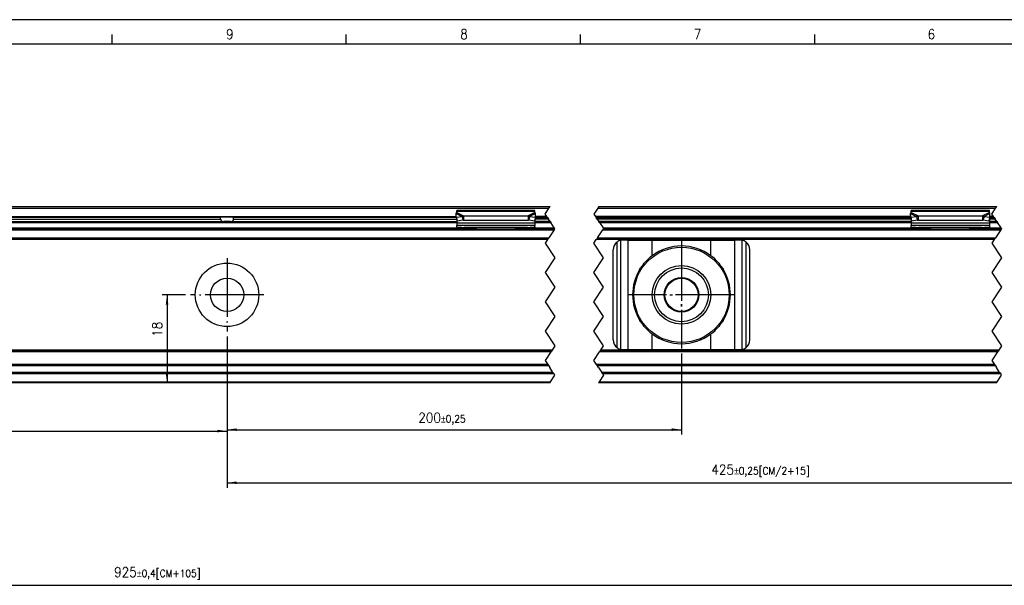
# Model space of a CAD drawing. Header units: millimetres. Extents: x -746 to 1206, y -530 to 959.
# Tile 13 of 46: x -361 to -159, y 386 to 502. Entities that reach past the tile are written whole.
import ezdxf

# ---------------------------------------------------------------- set-up
doc = ezdxf.new("R2010")
doc.units = ezdxf.units.MM
doc.linetypes.add('DOT_CENTER', pattern=[14, 12, -1, 0, -1])
doc.layers.add('1', color=7, linetype='Continuous')
doc.styles.add('CONVERTER_12', font='txt.shx', dxfattribs={"width": 0.9})
doc.dimstyles.new('ME10_DIM_33', dxfattribs={"dimtxt": 2, "dimasz": 2, "dimexe": 1, "dimexo": 1, "dimgap": 1, "dimtad": 1, "dimdsep": 46, "dimtxsty": 'CONVERTER_12', "dimsah": 1, "dimcen": 0.09, "dimclrd": 2, "dimclre": 2, "dimclrt": 2, "dimadec": 0, "dimazin": 0, "dimtol": 1, "dimtp": 0.4, "dimtm": 0.4, "dimtfac": 0.75, "dimtdec": 0, "dimtix": 1, "dimtmove": 0, "dimatfit": 3, "dimfxl": 1, "dimtolj": 1, "dimtzin": 0, "dimarcsym": 0})
doc.dimstyles.new('ME10_DIM_34', dxfattribs={"dimtxt": 2, "dimasz": 2, "dimexe": 1, "dimexo": 1, "dimgap": 1, "dimtad": 1, "dimdsep": 46, "dimtxsty": 'CONVERTER_12', "dimsah": 1, "dimcen": 0.09, "dimclrd": 2, "dimclre": 2, "dimclrt": 2, "dimadec": 0, "dimazin": 0, "dimtol": 1, "dimtp": 0.25, "dimtm": 0.25, "dimtfac": 0.75, "dimtdec": 0, "dimtix": 1, "dimtmove": 0, "dimatfit": 3, "dimfxl": 1, "dimtolj": 1, "dimtzin": 0, "dimarcsym": 0})
doc.dimstyles.new('ME10_DIM_35', dxfattribs={"dimtxt": 2, "dimasz": 2, "dimexe": 1, "dimexo": 1, "dimgap": 1, "dimtad": 1, "dimdsep": 46, "dimtxsty": 'CONVERTER_12', "dimsah": 1, "dimcen": 0.09, "dimclrd": 2, "dimclre": 2, "dimclrt": 2, "dimadec": 0, "dimazin": 0, "dimtol": 1, "dimtp": 0.25, "dimtm": 0.25, "dimtfac": 0.75, "dimtdec": 0, "dimtix": 1, "dimtmove": 0, "dimatfit": 3, "dimfxl": 1, "dimtolj": 1, "dimtzin": 0, "dimarcsym": 0})
doc.dimstyles.new('ME10_DIM_36', dxfattribs={"dimtxt": 2, "dimasz": 2, "dimexe": 1, "dimexo": 1, "dimgap": 1, "dimtad": 1, "dimdsep": 46, "dimtxsty": 'CONVERTER_12', "dimsah": 1, "dimcen": 0.09, "dimclrd": 2, "dimclre": 2, "dimclrt": 2, "dimadec": 0, "dimazin": 0, "dimtol": 1, "dimtp": 0.25, "dimtm": 0.25, "dimtfac": 0.75, "dimtdec": 0, "dimtix": 1, "dimtmove": 0, "dimatfit": 3, "dimfxl": 1, "dimtolj": 1, "dimtzin": 0, "dimarcsym": 0})
doc.dimstyles.new('ME10_DIM_37', dxfattribs={"dimtxt": 2, "dimasz": 2, "dimexe": 1, "dimexo": 1, "dimgap": 1, "dimtad": 1, "dimdsep": 46, "dimtxsty": 'CONVERTER_12', "dimsah": 1, "dimcen": 0.09, "dimclrd": 2, "dimclre": 2, "dimclrt": 2, "dimadec": 0, "dimazin": 0, "dimtfac": 1, "dimtdec": 4, "dimtix": 1, "dimtmove": 0, "dimatfit": 3, "dimfxl": 1, "dimtolj": 1, "dimtzin": 0, "dimarcsym": 0})

# ---------------------------------------------------------------- blocks, each defined once
blk = doc.blocks.new('SOPORTE_SV2-T__50', base_point=(-582.95, 427.45))
at = {"color": 7, "linetype": 'Continuous'}
for p, q in [((-384.34, 463.55), (-252.34, 463.55)), ((-242.34, 463.55), (-160.93, 463.55)), ((-384.58, 463.2), (-252.58, 463.2)), ((-365.36, 461.45), (-319.89, 461.45)), ((-319.89, 461.45), (-317.01, 461.45)), ((-317.01, 461.45), (-271.54, 461.45)), ((-271.54, 461.33), (-271.56, 462.13)), ((-271.54, 461.33), (-270.37, 461.51)), ((-271.45, 462.51), (-271.45, 462.72)), ((-255.45, 462.72), (-271.45, 462.72)), ((-271.45, 462.33), (-271.45, 462.51)), ((-270.37, 461.51), (-270.26, 461.07)), ((-270.04, 461.6), (-270.04, 461.09)), ((-270.04, 461.6), (-256.86, 461.6)), ((-256.86, 461.6), (-256.86, 461.09)), ((-256.53, 461.51), (-256.64, 461.07)), ((-256.53, 461.51), (-255.36, 461.33)), ((-255.45, 462.51), (-255.45, 462.72)), ((-255.45, 462.33), (-255.45, 462.51)), ((-255.36, 461.33), (-255.34, 462.13)), ((-253.01, 461.45), (-255.36, 461.45)), ((-178.54, 461.45), (-243.01, 461.45)), ((-178.54, 461.33), (-178.56, 462.13)), ((-178.54, 461.33), (-177.37, 461.51)), ((-162.45, 462.72), (-178.45, 462.72)), ((-178.45, 462.51), (-178.45, 462.72)), ((-178.45, 462.33), (-178.45, 462.51)), ((-177.37, 461.51), (-177.26, 461.07)), ((-177.04, 461.6), (-177.04, 461.09)), ((-177.04, 461.6), (-163.86, 461.6)), ((-163.86, 461.6), (-163.86, 461.09)), ((-163.53, 461.51), (-163.64, 461.07)), ((-163.53, 461.51), (-162.36, 461.33)), ((-162.45, 462.51), (-162.45, 462.72)), ((-162.45, 462.33), (-162.45, 462.51)), ((-162.36, 461.33), (-162.34, 462.13)), ((-161.59, 461.45), (-162.36, 461.45)), ((-365.45, 460.45), (-319.14, 460.45)), ((-319.76, 460.95), (-319.76, 461.25)), ((-317.76, 460.45), (-319.14, 460.45)), ((-317.76, 460.45), (-271.45, 460.45)), ((-317.14, 460.95), (-317.14, 461.25)), ((-271.54, 461.33), (-271.36, 460.6)), ((-271.45, 460.98), (-271.45, 460.11)), ((-271.45, 460.11), (-271.45, 459.62)), ((-255.45, 459.62), (-271.45, 459.62)), ((-271.45, 459.34), (-271.45, 459.62)), ((-271.36, 460.6), (-270.18, 460.78)), ((-270.26, 461.07), (-270.18, 460.78)), ((-270.04, 461.09), (-270.04, 460.75)), ((-270.04, 460.75), (-256.86, 460.75)), ((-256.86, 461.09), (-256.86, 460.75)), ((-256.64, 461.07), (-256.72, 460.78)), ((-256.72, 460.78), (-255.54, 460.6)), ((-255.36, 461.33), (-255.54, 460.6)), ((-255.45, 460.98), (-255.45, 460.11)), ((-252.34, 460.45), (-255.45, 460.45)), ((-255.45, 460.11), (-255.45, 459.62)), ((-255.45, 459.34), (-255.45, 459.62)), ((-178.45, 460.45), (-242.34, 460.45)), ((-178.54, 461.33), (-178.36, 460.6)), ((-178.45, 460.98), (-178.45, 460.11)), ((-178.45, 460.11), (-178.45, 459.62)), ((-178.45, 459.34), (-178.45, 459.62)), ((-162.45, 459.62), (-178.45, 459.62)), ((-178.36, 460.6), (-177.18, 460.78)), ((-177.26, 461.07), (-177.18, 460.78)), ((-177.04, 461.09), (-177.04, 460.75)), ((-177.04, 460.75), (-163.86, 460.75)), ((-163.86, 461.09), (-163.86, 460.75)), ((-163.64, 461.07), (-163.72, 460.78)), ((-163.72, 460.78), (-162.54, 460.6)), ((-162.36, 461.33), (-162.54, 460.6)), ((-162.45, 460.98), (-162.45, 460.11)), ((-160.93, 460.45), (-162.45, 460.45)), ((-162.45, 460.11), (-162.45, 459.62)), ((-162.45, 459.62), (-162.45, 459.34)), ((-368.21, 458.95), (-271.45, 458.95)), ((-271.45, 459.34), (-271.45, 459.16)), ((-271.45, 459.16), (-271.45, 458.95)), ((-271.45, 458.95), (-268.69, 458.95)), ((-269.96, 459.23), (-266.45, 458.96)), ((-269.96, 459.23), (-269.96, 459.12)), ((-268.69, 458.95), (-269.96, 459.05)), ((-268.69, 458.95), (-264.6, 458.95)), ((-264.6, 458.95), (-258.21, 458.95)), ((-264.6, 458.95), (-264.6, 458.95)), ((-260.45, 458.96), (-256.94, 459.23)), ((-256.94, 459.05), (-258.21, 458.95)), ((-258.21, 458.95), (-251.41, 458.95)), ((-256.94, 459.12), (-256.94, 459.23)), ((-255.45, 459.34), (-255.45, 459.16)), ((-241.41, 458.95), (-175.69, 458.95)), ((-178.45, 459.34), (-178.45, 459.16)), ((-176.96, 459.23), (-173.45, 458.96)), ((-176.96, 459.23), (-176.96, 459.12)), ((-175.69, 458.95), (-176.96, 459.05)), ((-175.69, 458.95), (-165.21, 458.95)), ((-167.45, 458.96), (-163.94, 459.23)), ((-163.94, 459.05), (-165.21, 458.95)), ((-165.21, 458.95), (-162.45, 458.95)), ((-163.94, 459.12), (-163.94, 459.23)), ((-162.45, 459.34), (-162.45, 459.16)), ((-162.45, 459.16), (-162.45, 458.95)), ((-162.45, 458.95), (-159.99, 458.95)), ((-384.74, 456.95), (-252.74, 456.95)), ((-242.74, 456.95), (-161.33, 456.95)), ((-236.38, 456.65), (-237.45, 456.65)), ((-236.38, 456.65), (-231.46, 456.65)), ((-231.46, 456.65), (-219.44, 456.65)), ((-219.44, 456.65), (-214.52, 456.65)), ((-213.45, 456.65), (-214.52, 456.65)), ((-239.45, 436.25), (-239.45, 454.65)), ((-211.45, 436.25), (-211.45, 454.65)), ((-252.08, 433.95), (-384.08, 433.95)), ((-160.66, 433.95), (-242.08, 433.95)), ((-237.45, 434.25), (-236.38, 434.25)), ((-236.38, 434.25), (-231.46, 434.25)), ((-231.46, 434.25), (-219.44, 434.25)), ((-219.44, 434.25), (-214.52, 434.25)), ((-214.52, 434.25), (-213.45, 434.25)), ((-252.82, 431.17), (-384.82, 431.17)), ((-251.68, 429.45), (-383.68, 429.45)), ((-161.41, 431.17), (-242.82, 431.17)), ((-160.26, 429.45), (-241.68, 429.45)), ((-252.41, 427.45), (-384.41, 427.45)), ((-160.99, 427.45), (-242.41, 427.45))]:
    blk.add_line(p, q, dxfattribs=at)
at = {"color": 2, "linetype": 'DOT_CENTER'}
for p, q in [((-252.58, 463.2), (-252.34, 463.55)), ((-242.34, 463.55), (-242.58, 463.2)), ((-161.16, 463.2), (-160.93, 463.55)), ((-253.38, 462), (-252.58, 463.2)), ((-253.04, 461.5), (-253.38, 462)), ((-253.01, 461.45), (-253.04, 461.5)), ((-253.01, 461.45), (-252.88, 461.25)), ((-242.58, 463.2), (-243.38, 462)), ((-243.38, 462), (-243.04, 461.5)), ((-243.04, 461.5), (-243.01, 461.45)), ((-242.88, 461.25), (-243.01, 461.45)), ((-161.96, 462), (-161.16, 463.2)), ((-161.63, 461.5), (-161.96, 462)), ((-161.59, 461.45), (-161.63, 461.5)), ((-161.59, 461.45), (-161.46, 461.25)), ((-252.88, 461.25), (-252.68, 460.95)), ((-252.34, 460.45), (-252.68, 460.95)), ((-252.34, 460.45), (-252.21, 460.25)), ((-251.48, 459.15), (-252.21, 460.25)), ((-242.68, 460.95), (-242.88, 461.25)), ((-242.68, 460.95), (-242.34, 460.45)), ((-242.21, 460.25), (-242.34, 460.45)), ((-242.21, 460.25), (-241.48, 459.15)), ((-161.46, 461.25), (-161.26, 460.95)), ((-160.93, 460.45), (-161.26, 460.95)), ((-160.93, 460.45), (-160.79, 460.25)), ((-160.06, 459.15), (-160.79, 460.25)), ((-251.54, 458.75), (-252.61, 457.15)), ((-251.54, 458.75), (-251.41, 458.95)), ((-251.48, 459.15), (-251.38, 459)), ((-251.38, 459), (-251.41, 458.95)), ((-242.61, 457.15), (-241.54, 458.75)), ((-241.41, 458.95), (-241.54, 458.75)), ((-241.38, 459), (-241.48, 459.15)), ((-241.41, 458.95), (-241.38, 459)), ((-160.13, 458.75), (-161.19, 457.15)), ((-160.13, 458.75), (-159.99, 458.95)), ((-160.06, 459.15), (-159.96, 459)), ((-159.96, 459), (-159.99, 458.95)), ((-252.88, 456.75), (-253.38, 456)), ((-253.38, 456), (-251.38, 453)), ((-252.74, 456.95), (-252.88, 456.75)), ((-252.74, 456.95), (-252.61, 457.15)), ((-243.38, 456), (-242.88, 456.75)), ((-241.38, 453), (-243.38, 456)), ((-242.88, 456.75), (-242.74, 456.95)), ((-242.61, 457.15), (-242.74, 456.95)), ((-161.46, 456.75), (-161.96, 456)), ((-161.96, 456), (-159.96, 453)), ((-161.33, 456.95), (-161.46, 456.75)), ((-161.33, 456.95), (-161.19, 457.15)), ((-251.38, 453), (-253.38, 450)), ((-243.38, 450), (-241.38, 453)), ((-159.96, 453), (-161.96, 450)), ((-253.38, 450), (-251.38, 447)), ((-241.38, 447), (-243.38, 450)), ((-161.96, 450), (-159.96, 447)), ((-251.38, 447), (-253.38, 444)), ((-243.38, 444), (-241.38, 447)), ((-159.96, 447), (-161.96, 444)), ((-253.38, 444), (-251.38, 441)), ((-241.38, 441), (-243.38, 444)), ((-161.96, 444), (-159.96, 441)), ((-251.38, 441), (-253.38, 438)), ((-243.38, 438), (-241.38, 441)), ((-159.96, 441), (-161.96, 438)), ((-253.38, 438), (-251.38, 435)), ((-241.38, 435), (-243.38, 438)), ((-161.96, 438), (-159.96, 435)), ((-252.21, 433.75), (-253.38, 432)), ((-252.21, 433.75), (-252.08, 433.95)), ((-251.94, 434.15), (-252.08, 433.95)), ((-251.38, 435), (-251.94, 434.15)), ((-243.38, 432), (-242.21, 433.75)), ((-242.08, 433.95), (-242.21, 433.75)), ((-242.08, 433.95), (-241.94, 434.15)), ((-241.94, 434.15), (-241.38, 435)), ((-160.79, 433.75), (-161.96, 432)), ((-160.79, 433.75), (-160.66, 433.95)), ((-160.53, 434.15), (-160.66, 433.95)), ((-159.96, 435), (-160.53, 434.15)), ((-253.38, 432), (-252.82, 431.17)), ((-242.82, 431.17), (-243.38, 432)), ((-161.96, 432), (-161.41, 431.17)), ((-252.82, 431.17), (-252.63, 430.89)), ((-252.63, 430.89), (-252.42, 430.56)), ((-251.76, 429.57), (-252.42, 430.56)), ((-251.68, 429.45), (-251.76, 429.57)), ((-251.68, 429.45), (-251.54, 429.25)), ((-251.38, 429), (-251.54, 429.25)), ((-242.63, 430.89), (-242.82, 431.17)), ((-242.42, 430.56), (-242.63, 430.89)), ((-242.42, 430.56), (-241.76, 429.57)), ((-241.76, 429.57), (-241.68, 429.45)), ((-241.54, 429.25), (-241.68, 429.45)), ((-241.54, 429.25), (-241.38, 429)), ((-161.41, 431.17), (-161.22, 430.89)), ((-161.22, 430.89), (-161, 430.56)), ((-160.34, 429.57), (-161, 430.56)), ((-160.26, 429.45), (-160.34, 429.57)), ((-160.26, 429.45), (-160.13, 429.25)), ((-159.96, 429), (-160.13, 429.25)), ((-252.41, 427.45), (-252.28, 427.65)), ((-252.28, 427.65), (-251.38, 429)), ((-242.28, 427.65), (-242.41, 427.45)), ((-241.38, 429), (-242.28, 427.65)), ((-160.99, 427.45), (-160.86, 427.65)), ((-160.86, 427.65), (-159.96, 429))]:
    blk.add_line(p, q, dxfattribs=at)
at = {"color": 3, "linetype": 'Continuous'}
for p, q in [((-365.36, 461.5), (-271.54, 461.5)), ((-271.56, 462.13), (-270.37, 461.51)), ((-255.45, 462.51), (-271.45, 462.51)), ((-271.45, 462.33), (-270.04, 461.6)), ((-255.45, 462.33), (-256.86, 461.6)), ((-255.34, 462.13), (-256.53, 461.51)), ((-253.04, 461.5), (-255.36, 461.5)), ((-178.54, 461.5), (-243.04, 461.5)), ((-242.58, 463.2), (-161.16, 463.2)), ((-178.56, 462.13), (-177.37, 461.51)), ((-162.45, 462.51), (-178.45, 462.51)), ((-178.45, 462.33), (-177.04, 461.6)), ((-162.45, 462.33), (-163.86, 461.6)), ((-162.34, 462.13), (-163.53, 461.51)), ((-161.63, 461.5), (-162.36, 461.5)), ((-365.45, 460.95), (-319.76, 460.95)), ((-365.45, 460.25), (-271.45, 460.25)), ((-319.76, 461.25), (-365.38, 461.25)), ((-271.52, 461.25), (-317.14, 461.25)), ((-317.14, 460.95), (-271.45, 460.95)), ((-255.45, 460.11), (-271.45, 460.11)), ((-252.68, 460.95), (-255.45, 460.95)), ((-255.45, 460.25), (-252.21, 460.25)), ((-255.38, 461.25), (-252.88, 461.25)), ((-242.88, 461.25), (-178.52, 461.25)), ((-178.45, 460.95), (-242.68, 460.95)), ((-242.21, 460.25), (-178.45, 460.25)), ((-162.45, 460.11), (-178.45, 460.11)), ((-161.26, 460.95), (-162.45, 460.95)), ((-162.45, 460.25), (-160.79, 460.25)), ((-162.38, 461.25), (-161.46, 461.25)), ((-383.54, 458.75), (-251.54, 458.75)), ((-365.54, 459.15), (-271.45, 459.15)), ((-256.94, 459.23), (-269.96, 459.23)), ((-269.96, 459.12), (-269.96, 459.05)), ((-256.94, 459.05), (-256.94, 459.12)), ((-255.54, 459.15), (-251.48, 459.15)), ((-241.54, 458.75), (-160.13, 458.75)), ((-241.48, 459.15), (-178.36, 459.15)), ((-163.94, 459.23), (-176.96, 459.23)), ((-176.96, 459.12), (-176.96, 459.05)), ((-163.94, 459.05), (-163.94, 459.12)), ((-162.45, 459.15), (-160.06, 459.15)), ((-252.88, 456.75), (-384.88, 456.75)), ((-384.61, 457.15), (-252.61, 457.15)), ((-161.46, 456.75), (-242.88, 456.75)), ((-242.61, 457.15), (-161.19, 457.15)), ((-238.65, 434.65), (-238.65, 456.25)), ((-237.85, 434.29), (-237.85, 456.61)), ((-236.38, 434.25), (-236.38, 456.65)), ((-231.46, 453.44), (-231.46, 456.65)), ((-219.44, 453.44), (-219.44, 456.65)), ((-214.52, 434.25), (-214.52, 456.65)), ((-213.05, 434.29), (-213.05, 456.61)), ((-212.25, 434.65), (-212.25, 456.25)), ((-231.46, 434.25), (-231.46, 437.46)), ((-219.44, 434.25), (-219.44, 437.46)), ((-252.21, 433.75), (-384.21, 433.75)), ((-251.94, 434.15), (-383.94, 434.15)), ((-160.79, 433.75), (-242.21, 433.75)), ((-160.53, 434.15), (-241.94, 434.15)), ((-252.63, 430.89), (-384.63, 430.89)), ((-251.76, 429.57), (-383.75, 429.57)), ((-251.54, 429.25), (-383.54, 429.25)), ((-161.22, 430.89), (-242.63, 430.89)), ((-160.34, 429.57), (-241.76, 429.57)), ((-160.13, 429.25), (-241.54, 429.25)), ((-384.28, 427.65), (-252.28, 427.65)), ((-242.28, 427.65), (-160.86, 427.65))]:
    blk.add_line(p, q, dxfattribs=at)
at = {"color": 7, "linetype": 'Continuous'}
for centre, radius in [((-225.45, 445.45), 9.75), ((-318.45, 445.45), 6.5), ((-225.45, 445.45), 6), ((-225.45, 445.45), 5.5), ((-318.45, 445.45), 3.4), ((-225.45, 445.45), 3.55), ((-225.45, 445.45), 3.4)]:
    blk.add_circle(centre, radius, dxfattribs=at)
for centre, radius, start, end in [((-237.45, 454.65), 2, 126.8699, 180), ((-237.45, 454.65), 2, 101.598, 126.8699), ((-237.45, 454.65), 2, 90, 101.598), ((-225.45, 445.45), 10, 53.076, 126.924), ((-213.45, 454.65), 2, 78.402, 90), ((-213.45, 454.65), 2, 53.1301, 78.402), ((-213.45, 454.65), 2, 0, 53.1301), ((-225.45, 445.45), 10, 126.924, 138.5708), ((-225.45, 445.45), 10, 41.4292, 53.076), ((-225.45, 445.45), 10, 148.2363, 211.7637), ((-225.45, 445.45), 10, 328.2362, 31.7638), ((-225.45, 445.45), 10, 221.4292, 233.076), ((-225.45, 445.45), 10, 233.076, 306.924), ((-225.45, 445.45), 10, 306.924, 318.5708), ((-237.45, 436.25), 2, 180, 233.1301), ((-213.45, 436.25), 2, 306.8699, 360), ((-237.45, 436.25), 2, 233.1301, 258.402), ((-237.45, 436.25), 2, 258.402, 270), ((-213.45, 436.25), 2, 270, 281.598), ((-213.45, 436.25), 2, 281.598, 306.8699)]:
    blk.add_arc(centre, radius, start, end, dxfattribs=at)
for points, knots in [([(-319.76, 461.25), (-319.76, 461.25), (-319.76, 461.25), (-319.76, 461.27), (-319.76, 461.29), (-319.77, 461.31), (-319.78, 461.34), (-319.79, 461.37), (-319.8, 461.39), (-319.82, 461.41), (-319.83, 461.42), (-319.84, 461.43), (-319.85, 461.44), (-319.86, 461.44), (-319.87, 461.45), (-319.88, 461.45), (-319.89, 461.45), (-319.89, 461.45)], [0, 0, 0, 0, 0.0032229, 0.0063371, 0.0372094, 0.0632558, 0.0837865, 0.1212461, 0.1560324, 0.1732735, 0.1867588, 0.199318, 0.2138835, 0.2261547, 0.2378683, 0.248064, 0.2594364, 0.2594364, 0.2594364, 0.2594364]), ([(-317.01, 461.45), (-317.01, 461.45), (-317.03, 461.45), (-317.05, 461.44), (-317.07, 461.42), (-317.09, 461.4), (-317.1, 461.38), (-317.11, 461.37), (-317.12, 461.35), (-317.12, 461.33), (-317.13, 461.31), (-317.14, 461.29), (-317.14, 461.27), (-317.14, 461.25), (-317.14, 461.25), (-317.14, 461.25)], [0, 0, 0, 0, 0.0218348, 0.045441, 0.0729509, 0.1032303, 0.1200811, 0.137621, 0.1562566, 0.1755318, 0.1960625, 0.2221088, 0.2529812, 0.2561846, 0.2593183, 0.2593183, 0.2593183, 0.2593183]), ([(-271.56, 462.13), (-271.55, 462.15), (-271.53, 462.18), (-271.51, 462.24), (-271.48, 462.29), (-271.46, 462.32), (-271.45, 462.33)], [0, 0, 0, 0, 0.0630544, 0.1234867, 0.1837173, 0.233329, 0.233329, 0.233329, 0.233329]), ([(-270.37, 461.51), (-270.34, 461.52), (-270.28, 461.54), (-270.2, 461.56), (-270.12, 461.59), (-270.06, 461.6), (-270.04, 461.6)], [0, 0, 0, 0, 0.0909021, 0.1730263, 0.2625573, 0.3435203, 0.3435203, 0.3435203, 0.3435203]), ([(-256.86, 461.6), (-256.84, 461.6), (-256.78, 461.58), (-256.7, 461.56), (-256.61, 461.54), (-256.56, 461.52), (-256.53, 461.51)], [0, 0, 0, 0, 0.0879177, 0.170494, 0.2598164, 0.3435202, 0.3435202, 0.3435202, 0.3435202]), ([(-255.34, 462.13), (-255.35, 462.14), (-255.37, 462.18), (-255.39, 462.23), (-255.42, 462.29), (-255.44, 462.32), (-255.45, 462.33)], [0, 0, 0, 0, 0.0583422, 0.1234865, 0.1753748, 0.2333287, 0.2333287, 0.2333287, 0.2333287]), ([(-178.56, 462.13), (-178.55, 462.15), (-178.53, 462.18), (-178.51, 462.24), (-178.48, 462.29), (-178.46, 462.32), (-178.45, 462.33)], [0, 0, 0, 0, 0.0630544, 0.1234867, 0.1837173, 0.233329, 0.233329, 0.233329, 0.233329]), ([(-177.37, 461.51), (-177.34, 461.52), (-177.29, 461.54), (-177.2, 461.56), (-177.12, 461.58), (-177.06, 461.6), (-177.04, 461.6)], [0, 0, 0, 0, 0.0837038, 0.1730262, 0.2556025, 0.3435202, 0.3435202, 0.3435202, 0.3435202]), ([(-163.86, 461.6), (-163.84, 461.6), (-163.78, 461.59), (-163.7, 461.56), (-163.61, 461.54), (-163.56, 461.52), (-163.53, 461.51)], [0, 0, 0, 0, 0.080963, 0.170494, 0.256711, 0.3435203, 0.3435203, 0.3435203, 0.3435203]), ([(-162.34, 462.13), (-162.35, 462.14), (-162.37, 462.18), (-162.39, 462.24), (-162.42, 462.29), (-162.44, 462.32), (-162.45, 462.33)], [0, 0, 0, 0, 0.0583422, 0.1234865, 0.1799189, 0.2333289, 0.2333289, 0.2333289, 0.2333289]), ([(-319.76, 460.95), (-319.76, 460.94), (-319.76, 460.91), (-319.76, 460.88), (-319.75, 460.85), (-319.75, 460.8), (-319.73, 460.75), (-319.71, 460.69), (-319.68, 460.64), (-319.64, 460.6), (-319.61, 460.57), (-319.55, 460.53), (-319.47, 460.49), (-319.37, 460.46), (-319.25, 460.45), (-319.18, 460.45), (-319.14, 460.45)], [0, 0, 0, 0, 0.0350286, 0.0700793, 0.1024003, 0.1388821, 0.2023961, 0.2686228, 0.3257329, 0.374588, 0.4257432, 0.4743721, 0.5784293, 0.6876469, 0.7990083, 0.918714, 0.918714, 0.918714, 0.918714]), ([(-317.76, 460.45), (-317.72, 460.45), (-317.65, 460.45), (-317.53, 460.46), (-317.43, 460.49), (-317.35, 460.53), (-317.29, 460.57), (-317.26, 460.6), (-317.22, 460.64), (-317.19, 460.69), (-317.17, 460.75), (-317.15, 460.81), (-317.14, 460.88), (-317.14, 460.93), (-317.14, 460.95)], [0, 0, 0, 0, 0.1197056, 0.231067, 0.3402846, 0.4443418, 0.4929708, 0.544126, 0.5929811, 0.6500912, 0.718654, 0.7798302, 0.8493531, 0.9186593, 0.9186593, 0.9186593, 0.9186593]), ([(-270.18, 460.78), (-270.17, 460.78), (-270.15, 460.77), (-270.11, 460.76), (-270.07, 460.75), (-270.05, 460.75), (-270.04, 460.75)], [0, 0, 0, 0, 0.0372861, 0.0751943, 0.1129244, 0.1512902, 0.1512902, 0.1512902, 0.1512902]), ([(-256.86, 460.75), (-256.85, 460.75), (-256.83, 460.75), (-256.79, 460.76), (-256.75, 460.77), (-256.73, 460.78), (-256.72, 460.78)], [0, 0, 0, 0, 0.0383658, 0.0760959, 0.1140041, 0.1512902, 0.1512902, 0.1512902, 0.1512902]), ([(-177.18, 460.78), (-177.17, 460.78), (-177.15, 460.77), (-177.11, 460.76), (-177.07, 460.75), (-177.05, 460.75), (-177.04, 460.75)], [0, 0, 0, 0, 0.0372861, 0.0751943, 0.1129244, 0.1512902, 0.1512902, 0.1512902, 0.1512902]), ([(-163.86, 460.75), (-163.85, 460.75), (-163.83, 460.75), (-163.79, 460.76), (-163.75, 460.77), (-163.73, 460.78), (-163.72, 460.78)], [0, 0, 0, 0, 0.0383658, 0.0760959, 0.1140041, 0.1512902, 0.1512902, 0.1512902, 0.1512902]), ([(-271.45, 459.34), (-271.33, 459.33), (-271.08, 459.32), (-270.7, 459.29), (-270.33, 459.26), (-270.08, 459.24), (-269.96, 459.23)], [0, 0, 0, 0, 0.373742, 0.74735, 1.121197, 1.494893, 1.494893, 1.494893, 1.494893]), ([(-269.96, 459.05), (-270.08, 459.06), (-270.33, 459.08), (-270.7, 459.1), (-271.08, 459.13), (-271.33, 459.15), (-271.45, 459.16)], [0, 0, 0, 0, 0.373648, 0.747439, 1.120997, 1.494694, 1.494694, 1.494694, 1.494694]), ([(-256.94, 459.23), (-256.82, 459.24), (-256.57, 459.26), (-256.2, 459.29), (-255.82, 459.32), (-255.57, 459.33), (-255.45, 459.34)], [0, 0, 0, 0, 0.373695, 0.747543, 1.121151, 1.494893, 1.494893, 1.494893, 1.494893]), ([(-255.45, 459.16), (-255.57, 459.15), (-255.82, 459.13), (-256.2, 459.1), (-256.57, 459.08), (-256.82, 459.06), (-256.94, 459.05)], [0, 0, 0, 0, 0.373703, 0.747255, 1.121052, 1.494694, 1.494694, 1.494694, 1.494694]), ([(-178.45, 459.34), (-178.33, 459.33), (-178.08, 459.32), (-177.7, 459.29), (-177.33, 459.26), (-177.08, 459.24), (-176.96, 459.23)], [0, 0, 0, 0, 0.373742, 0.74735, 1.121191, 1.494893, 1.494893, 1.494893, 1.494893]), ([(-176.96, 459.05), (-177.08, 459.06), (-177.33, 459.08), (-177.7, 459.1), (-178.08, 459.13), (-178.33, 459.15), (-178.45, 459.16)], [0, 0, 0, 0, 0.373642, 0.747439, 1.120997, 1.494694, 1.494694, 1.494694, 1.494694]), ([(-163.94, 459.23), (-163.82, 459.24), (-163.57, 459.26), (-163.2, 459.29), (-162.82, 459.32), (-162.57, 459.33), (-162.45, 459.34)], [0, 0, 0, 0, 0.373696, 0.747543, 1.121145, 1.494893, 1.494893, 1.494893, 1.494893]), ([(-162.45, 459.16), (-162.57, 459.15), (-162.82, 459.13), (-163.2, 459.1), (-163.57, 459.08), (-163.82, 459.06), (-163.94, 459.05)], [0, 0, 0, 0, 0.373702, 0.747255, 1.121052, 1.494694, 1.494694, 1.494694, 1.494694]), ([(-233.95, 450.71), (-233.87, 450.83), (-233.71, 451.06), (-233.46, 451.4), (-233.21, 451.74), (-233.03, 451.96), (-232.95, 452.07)], [0, 0, 0, 0, 0.425548, 0.842522, 1.267064, 1.685169, 1.685169, 1.685169, 1.685169]), ([(-217.95, 452.07), (-217.87, 451.96), (-217.69, 451.74), (-217.44, 451.4), (-217.19, 451.06), (-217.03, 450.83), (-216.95, 450.71)], [0, 0, 0, 0, 0.418104, 0.842646, 1.25962, 1.685167, 1.685167, 1.685167, 1.685167]), ([(-232.95, 438.83), (-233.03, 438.94), (-233.21, 439.16), (-233.46, 439.5), (-233.71, 439.84), (-233.87, 440.07), (-233.95, 440.19)], [0, 0, 0, 0, 0.418104, 0.842647, 1.259621, 1.685169, 1.685169, 1.685169, 1.685169]), ([(-216.95, 440.19), (-217.03, 440.07), (-217.19, 439.84), (-217.44, 439.5), (-217.69, 439.16), (-217.87, 438.94), (-217.95, 438.83)], [0, 0, 0, 0, 0.425548, 0.842521, 1.267063, 1.685167, 1.685167, 1.685167, 1.685167])]:
    blk.add_open_spline(points, degree=3, knots=knots, dxfattribs=at)
at = {"layer": '1', "color": 2, "linetype": 'DOT_CENTER'}
for p, q in [((-225.45, 456.45), (-225.45, 434.45)), ((-225.45, 456.2), (-225.45, 434.7)), ((-318.45, 452.95), (-318.45, 437.95)), ((-310.95, 445.45), (-325.95, 445.45)), ((-214.45, 445.45), (-236.45, 445.45)), ((-214.7, 445.45), (-236.2, 445.45))]:
    blk.add_line(p, q, dxfattribs=at)
blk = doc.blocks.new('*D97')
at = {"layer": '1', "color": 2, "linetype": 'Continuous'}
for p, q in [((-582.95, 433.15), (-582.95, 384.98)), ((-77.95, 433.15), (-77.95, 384.98)), ((-582.95, 385.98), (-77.95, 385.98))]:
    blk.add_line(p, q, dxfattribs=at)
at = {"layer": '1', "color": 2}
for points in [[(-580.95, 386.24), (-580.95, 385.72), (-582.95, 385.98)], [(-79.95, 385.72), (-79.95, 386.24), (-77.95, 385.98)]]:
    blk.add_solid(points, dxfattribs=at)
at = {"layer": '1', "color": 2, "insert": (-341.56, 387.18), "char_height": 2, "attachment_point": 7, "rotation": 0.0001, "line_spacing_factor": 0.60024, "style": 'CONVERTER_12'}
blk.add_mtext('\\C2;\\C2;\\C2;925\\C2;\\H1.5;{\\Fgdt;`}0,4\\C2;[CM+105]', dxfattribs=at)
blk = doc.blocks.new('*D98')
at = {"layer": '1', "color": 2, "linetype": 'Continuous'}
for p, q in [((-318.45, 436.95), (-318.45, 416.56)), ((-410.45, 433.45), (-410.45, 416.56)), ((-410.45, 417.56), (-318.45, 417.56))]:
    blk.add_line(p, q, dxfattribs=at)
at = {"layer": '1', "color": 2}
for points in [[(-408.45, 417.82), (-408.45, 417.3), (-410.45, 417.56)], [(-320.45, 417.3), (-320.45, 417.82), (-318.45, 417.56)]]:
    blk.add_solid(points, dxfattribs=at)
at = {"layer": '1', "color": 2, "insert": (-372.53, 418.56), "char_height": 2, "attachment_point": 7, "rotation": 0.0001, "line_spacing_factor": 0.60024, "style": 'CONVERTER_12'}
blk.add_mtext('\\C2;200\\C2;\\H1.5;{\\Fgdt;`}0,25', dxfattribs=at)
blk = doc.blocks.new('*D99')
at = {"layer": '1', "color": 2, "linetype": 'Continuous'}
for p, q in [((-318.45, 436.95), (-318.45, 416.84)), ((-225.45, 433.45), (-225.45, 416.84)), ((-318.45, 417.84), (-225.45, 417.84))]:
    blk.add_line(p, q, dxfattribs=at)
at = {"layer": '1', "color": 2}
for points in [[(-316.45, 418.11), (-316.45, 417.58), (-318.45, 417.84)], [(-227.45, 417.58), (-227.45, 418.11), (-225.45, 417.84)]]:
    blk.add_solid(points, dxfattribs=at)
at = {"layer": '1', "color": 2, "insert": (-279.31, 418.84), "char_height": 2, "attachment_point": 7, "rotation": 0.0001, "line_spacing_factor": 0.60024, "style": 'CONVERTER_12'}
blk.add_mtext('\\C2;200\\C2;\\H1.5;{\\Fgdt;`}0,25', dxfattribs=at)
blk = doc.blocks.new('*D100')
at = {"layer": '1', "color": 2, "linetype": 'Continuous'}
for p, q in [((-318.45, 436.95), (-318.45, 405.97)), ((-115.45, 433.45), (-115.45, 405.97)), ((-318.45, 406.97), (-115.45, 406.97))]:
    blk.add_line(p, q, dxfattribs=at)
at = {"layer": '1', "color": 2}
for points in [[(-316.45, 407.24), (-316.45, 406.71), (-318.45, 406.97)], [(-117.45, 406.71), (-117.45, 407.24), (-115.45, 406.97)]]:
    blk.add_solid(points, dxfattribs=at)
at = {"layer": '1', "color": 2, "insert": (-219.34, 408.17), "char_height": 2, "attachment_point": 7, "rotation": 0.0001, "line_spacing_factor": 0.60024, "style": 'CONVERTER_12'}
blk.add_mtext('\\C2;\\C2;\\C2;425\\C2;\\H1.5;{\\Fgdt;`}0,25\\C2;[CM/2+15]', dxfattribs=at)
blk = doc.blocks.new('*D101')
at = {"layer": '1', "color": 2, "linetype": 'Continuous'}
for p, q in [((-326.95, 445.45), (-331.74, 445.45)), ((-330.74, 445.45), (-330.74, 427.45)), ((-253.41, 427.45), (-331.74, 427.45))]:
    blk.add_line(p, q, dxfattribs=at)
at = {"layer": '1', "color": 2}
for points in [[(-330.47, 443.45), (-331, 443.45), (-330.74, 445.45)], [(-331, 429.45), (-330.47, 429.45), (-330.74, 427.45)]]:
    blk.add_solid(points, dxfattribs=at)
at = {"layer": '1', "color": 2, "insert": (-331.74, 436.84), "char_height": 2, "attachment_point": 7, "rotation": 90, "line_spacing_factor": 0.60024, "style": 'CONVERTER_12'}
blk.add_mtext('18', dxfattribs=at)
blk = doc.blocks.new('_A1', base_point=(89.41, -87.22))
at = {"layer": '1', "color": 2, "linetype": 'Continuous'}
for p, q in [((94.41, 501.78), (-745.59, 501.78)), ((-342.06, 498.78), (-342.06, 496.78)), ((-294.12, 498.78), (-294.12, 496.78)), ((-246.17, 498.78), (-246.17, 496.78)), ((-198.23, 498.78), (-198.23, 496.78))]:
    blk.add_line(p, q, dxfattribs=at)
at = {"layer": '1', "color": 7, "linetype": 'Continuous'}
blk.add_line((89.41, 496.78), (-725.59, 496.78), dxfattribs=at)
at = {"layer": '1', "color": 2, "char_height": 2, "attachment_point": 4, "line_spacing_factor": 1.20048, "style": 'CONVERTER_12'}
for s, insert in [('9', (-318.66, 498.81)), ('8', (-270.73, 498.81)), ('7', (-222.93, 498.81)), ('6', (-175.08, 498.81))]:
    blk.add_mtext(s, dxfattribs=dict(at, insert=insert))
blk = doc.blocks.new('Front4', base_point=(-495.45, 445.5))
blk.add_blockref('SOPORTE_SV2-T__50', (-582.95, 427.45))
at = {"layer": '1'}
dim = blk.add_linear_dim(base=(-330.737, 445.45), p1=(-252.41, 427.45), p2=(-325.95, 445.45), angle=90, dimstyle='ME10_DIM_37', dxfattribs=at)
dim.commit()
dim.dimension.update_dxf_attribs({"geometry": '*D101', "text_midpoint": (-332.737, 438.039), "text_rotation": 90})
for base, p1, p2, dimstyle, picture, middle in [((-410.45, 417.558), (-318.45, 437.95), (-410.45, 434.45), 'ME10_DIM_34', '*D98', (-367.041, 419.558)), ((-318.45, 417.843), (-225.45, 434.45), (-318.45, 437.95), 'ME10_DIM_35', '*D99', (-273.823, 419.843))]:
    dim = blk.add_linear_dim(base=base, p1=p1, p2=p2, dimstyle=dimstyle, dxfattribs=at)
    dim.commit()
    dim.dimension.update_dxf_attribs({"geometry": picture, "text_midpoint": middle, "text_rotation": 0.00014})
for base, p1, p2, text, dimstyle, override, picture, middle in [((-318.45, 406.974), (-115.45, 434.45), (-318.45, 437.95), '<>[CM/2+15]', 'ME10_DIM_36', {"dimpost": '<>[CM/2+15]'}, '*D100', (-206.854, 409.174)), ((-582.95, 385.979), (-77.95, 434.15), (-582.95, 434.15), '<>[CM+105]', 'ME10_DIM_33', {"dimpost": '<>[CM+105]'}, '*D97', (-330.45, 388.179))]:
    dim = blk.add_linear_dim(base=base, p1=p1, p2=p2, text=text, dimstyle=dimstyle, override=override, dxfattribs=at)
    dim.commit()
    dim.dimension.update_dxf_attribs({"geometry": picture, "text_midpoint": middle, "text_rotation": 0.00014})

msp = doc.modelspace()

# ---------------------------------------------------------------- block references
for name, p in [('_A1', (89.41, -87.22)), ('Front4', (-495.45, 445.5))]:
    msp.add_blockref(name, p)

doc.saveas('drawing.dxf')
